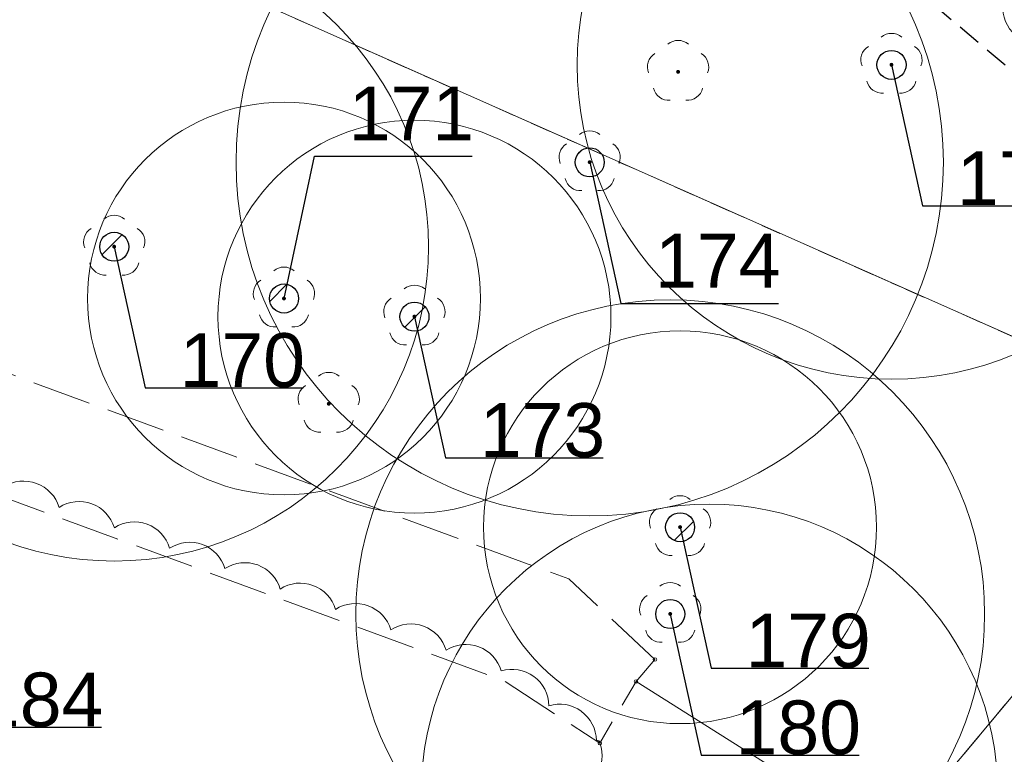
# Model space of a CAD drawing. Header units: metres. Extents: x 6540907 to 6541833, y 5893434 to 5894895.
# Tile 218 of 256: x 6541639 to 6541664, y 5894093 to 5894112. Entities that reach past the tile are written whole.
import ezdxf
from ezdxf import colors
from ezdxf.entities.mleader import LeaderData, LeaderLine
from ezdxf.math import Vec2, Vec3

# ---------------------------------------------------------------- set-up
doc = ezdxf.new("R2010")
doc.units = ezdxf.units.M
doc.header["$MEASUREMENT"] = 0
for name, pattern in [('1.5_0.5', [2, 1.5, -0.5]), ('2', [0.9, 0.6, -0.3]), ('219-500', [0, 0]), ('egug-500', [1, 0.5, -0.5])]:
    doc.linetypes.add(name, pattern=pattern)
doc.layers.get('0').update_dxf_attribs({"color": 2, "linetype": 'CONTINUOUS', "lineweight": 5})
for name, color, linetype, lineweight in [('140-Punkty robocze', 251, 'CONTINUOUS', 9), ('218-kontur użytku gruntowego', 251, 'CONTINUOUS', 9), ('219-działka ewidencyjna', 152, 'CONTINUOUS', 18), ('drzewo liściaste', 251, 'CONTINUOUS', 9), ('jezdnia', 251, 'CONTINUOUS', 9), ('Pieczątka na wyrysie', 251, 'CONTINUOUS', 9), ('z_i_drzewa_liściste_korony', 66, 'CONTINUOUS', 20), ('z_i_drzewa_opis', 7, 'CONTINUOUS', 25), ('Zakres', 252, 'CONTINUOUS', 15)]:
    doc.layers.add(name, color=color, linetype=linetype, lineweight=lineweight)
doc.layers.add('z_i_masywy_grupy', color=7, linetype='CONTINUOUS', lineweight=13, true_color=0x7f926c)
doc.styles.add('Opisowy', font='arial.ttf')

# ---------------------------------------------------------------- blocks, each defined once
blk = doc.blocks.new('OP021')
at = {"linetype": 'Continuous', "lineweight": 13}
h = blk.add_hatch(color=0, dxfattribs=at)
edge = h.paths.add_edge_path()
edge.add_arc((0, 0), 0.05, 0, 360)
at = {"color": 0, "linetype": 'Continuous', "lineweight": 13}
for centre, start, end in [((0, 0.4), 49.272, 130.728), ((-0.38, 0.124), 121.308, 202.548), ((0.38, 0.124), 337.452, 58.692), ((-0.235, -0.324), 193.221, 274.871), ((0.235, -0.324), 265.129, 346.779)]:
    blk.add_arc(centre, 0.4, start, end, dxfattribs=at)
blk = doc.blocks.new('PIKIETA')
at = {"color": 0}
blk.add_circle((0, 0), 0.045, dxfattribs=at)
blk = doc.blocks.new('_None')
blk = doc.blocks.new('punkt')
h = blk.add_hatch()
h.set_pattern_fill('ANSI32', color=256, scale=0.2)
h.set_pattern_definition([(45, (-4781848.87, -5644337.08), (-1.34703841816, 1.34703841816), []), (45, (-4781847.972, -5644337.08), (-1.34703841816, 1.34703841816), [])])
edge = h.paths.add_edge_path()
edge.add_arc((0, 0), 0.243, 0, 360)
blk.add_circle((0, 0), 0.243)

msp = doc.modelspace()

# ---------------------------------------------------------------- linework, layer by layer
at = {"layer": '218-kontur użytku gruntowego', "linetype": 'egug-500', "lineweight": 18, "flags": 128}
for points in [[(6541669.76, 5894101.248), (6541528.91, 5894163.708)], [(6541528.91, 5894163.708), (6541669.76, 5894101.248)], [(6541650.13, 5894077.758), (6541669.76, 5894101.248)], [(6541669.76, 5894101.248), (6541650.13, 5894077.758)]]:
    msp.add_lwpolyline(points, dxfattribs=at)
at = {"layer": '219-działka ewidencyjna', "linetype": '219-500', "lineweight": 18, "flags": 128}
for points in [[(6541669.76, 5894101.248), (6541528.91, 5894163.708)], [(6541669.76, 5894101.248), (6541592.49, 5894008.788)]]:
    msp.add_lwpolyline(points, dxfattribs=at)
at = {"layer": 'jezdnia', "linetype": '1.5_0.5', "lineweight": 18, "flags": 128}
msp.add_lwpolyline([(6541655.08, 5894095.498), (6541652.89, 5894097.548), (6541638.04, 5894102.998), (6541620.44, 5894105.988), (6541610.38, 5894109.318), (6541601.85, 5894113.978), (6541547.45, 5894150.098), (6541531.44, 5894159.048), (6541531.12, 5894155.938), (6541545.86, 5894147.558), (6541600.29, 5894111.408), (6541609.18, 5894106.558), (6541619.72, 5894103.068), (6541637.26, 5894100.088), (6541651.25, 5894094.948), (6541653.68, 5894093.368), (6541654.6, 5894094.938)], close=True, dxfattribs=at)
at = {"layer": 'Pieczątka na wyrysie', "linetype": 'Continuous', "lineweight": 18, "flags": 128}
msp.add_lwpolyline([(6541654.6, 5894094.938), (6541665.61, 5894087.988), (6541672.4, 5894079.358), (6541675.2, 5894073.388), (6541677.26, 5894069.688)], dxfattribs=at)
at = {"layer": 'z_i_drzewa_liściste_korony', "linetype": 'Continuous'}
for centre, radius in [((6541661.101, 5894110.635), 8), ((6541653.421, 5894108.155), 9), ((6541641.321, 5894106.005), 8), ((6541645.641, 5894104.688), 5), ((6541648.961, 5894104.225), 5), ((6541655.471, 5894096.655), 8), ((6541655.721, 5894098.865), 5), ((6541656.47, 5894092.118), 7.334)]:
    msp.add_circle(centre, radius, dxfattribs=at)
at = {"layer": 'z_i_masywy_grupy', "linetype": 'Continuous'}
for points in [[(6541664.537, 5894123.854, 0.5), (6541663.495, 5894122.811, 0.5), (6541662.986, 5894121.404, 0.5), (6541662.794, 5894119.919, 0.5), (6541662.784, 5894118.42, 0.5), (6541662.939, 5894116.929, 0.5), (6541663.21, 5894115.454, 0.5), (6541663.585, 5894114.002, 0.5), (6541664.056, 5894112.579, 0.5), (6541664.637, 5894111.196, 0.5)], [(6541638.51, 5894099.89, -0.5), (6541639.917, 5894099.37, -0.5), (6541641.324, 5894098.851, -0.5), (6541642.731, 5894098.331, -0.5), (6541644.138, 5894097.812, -0.5), (6541645.545, 5894097.292, -0.5), (6541646.953, 5894096.773, -0.5), (6541648.36, 5894096.253, -0.5), (6541649.767, 5894095.733, -0.5), (6541651.171, 5894095.207, -0.5), (6541652.38, 5894094.321, -0.5), (6541653.59, 5894093.434, -0.5), (6541653.68, 5894093.368, -0.5), (6541652.862, 5894092.11, -0.5)]]:
    msp.add_lwpolyline(points, format="xyb", dxfattribs=at)
at = {"layer": 'Zakres', "linetype": '2', "lineweight": 25, "flags": 128}
msp.add_lwpolyline([(6541682.61, 5894095.007), (6541557.28, 5894200.188), (6541380.44, 5894273.688), (6541307.38, 5894262.598), (6541211.66, 5894300.638), (6541170.76, 5894305.568), (6541137.92, 5894291.268), (6541058.11, 5894283.298), (6540997.5, 5894230.068), (6540930.81, 5894138.998)], dxfattribs=at)

# ---------------------------------------------------------------- block references
at = {"layer": '140-Punkty robocze', "linetype": 'Continuous', "lineweight": 13}
for p in [(6541655.08, 5894095.498), (6541654.6, 5894094.938), (6541653.68, 5894093.368)]:
    msp.add_blockref('PIKIETA', p, dxfattribs=at)
at = {"layer": 'drzewo liściaste', "linetype": 'Continuous', "lineweight": 18}
for p in [(6541661.1, 5894110.638), (6541661.1, 5894110.638), (6541661.1, 5894110.638), (6541655.67, 5894110.458), (6541655.67, 5894110.458), (6541655.67, 5894110.458), (6541653.42, 5894108.158), (6541653.42, 5894108.158), (6541653.42, 5894108.158), (6541641.32, 5894106.008), (6541641.32, 5894106.008), (6541641.32, 5894106.008), (6541645.64, 5894104.688), (6541645.64, 5894104.688), (6541645.64, 5894104.688), (6541648.96, 5894104.228), (6541648.96, 5894104.228), (6541648.96, 5894104.228), (6541646.78, 5894102.008), (6541646.78, 5894102.008), (6541646.78, 5894102.008), (6541655.72, 5894098.868), (6541655.72, 5894098.868), (6541655.72, 5894098.868), (6541655.47, 5894096.658), (6541655.47, 5894096.658), (6541655.47, 5894096.658)]:
    msp.add_blockref('OP021', p, dxfattribs=at)
at = {"layer": 'z_i_drzewa_opis', "ltscale": 0.01, "xscale": 1.520278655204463, "yscale": 1.520278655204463, "zscale": 1.520278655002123}
for p in [(6541661.101, 5894110.635), (6541653.421, 5894108.155), (6541645.641, 5894104.688), (6541648.961, 5894104.225), (6541655.721, 5894098.865), (6541655.471, 5894096.655)]:
    msp.add_blockref('punkt', p, dxfattribs=at)
at = {"layer": 'z_i_drzewa_opis', "linetype": 'Continuous', "xscale": 1.520278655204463, "yscale": 1.520278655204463, "zscale": 1.520278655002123}
msp.add_blockref('punkt', (6541641.321, 5894106.005), dxfattribs=at)

# ---------------------------------------------------------------- leaders
at = {"layer": 'z_i_drzewa_opis', "ltscale": 0.01}
ml = msp.add_multileader_mtext('Standard', dxfattribs=at)
ml.set_content('178', color=256, style='Opisowy')
ml.set_leader_properties()
ml.set_arrow_properties(name='NONE')
ml.build(insert=Vec2(0, 0))
ml.multileader.update_dxf_attribs({"has_dogleg": 0, "text_left_attachment_type": 6, "text_right_attachment_type": 5, "text_top_attachment_type": 0, "text_bottom_attachment_type": 0, "dogleg_length": 1.914, "arrow_head_size": 7.005})
ctx = ml.context
ctx.base_point, ctx.char_height, ctx.arrow_head_size, ctx.landing_gap_size, ctx.plane_origin = Vec3(6541661.89, 5894107.043), 1.3683, 7.005, 0.876, Vec3(6541654.518, 5894102.659)
ctx.left_attachment, ctx.right_attachment, ctx.attachment_type = 6, 5, 2
notes = []
notes.append((ctx, [(1, (1, 1, 0), (6541658.849, 5894107.043), (1, 0), 3.041, [(0, [(6541661.101, 5894110.635), (6541661.89, 5894107.043), (6541661.89, 5894107.043), (6541661.89, 5894107.043), (6541661.89, 5894107.043), (6541661.89, 5894107.043), (6541661.89, 5894107.043), (6541661.89, 5894107.043), (6541661.89, 5894107.043), (6541661.89, 5894107.043), (6541661.89, 5894107.043), (6541661.89, 5894107.043), (6541661.89, 5894107.043), (6541661.89, 5894107.043), (6541661.89, 5894107.043), (6541661.89, 5894107.043), (6541661.89, 5894107.043), (6541661.89, 5894107.043), (6541661.89, 5894107.043), (6541661.89, 5894107.043), (6541661.89, 5894107.043), (6541661.89, 5894107.043), (6541661.89, 5894107.043), (6541661.89, 5894107.043), (6541661.89, 5894107.043), (6541661.89, 5894107.043), (6541661.89, 5894107.043), (6541661.89, 5894107.043), (6541661.89, 5894107.043), (6541661.89, 5894107.043), (6541661.89, 5894107.043), (6541661.89, 5894107.043), (6541661.89, 5894107.043), (6541661.89, 5894107.043), (6541661.89, 5894107.043), (6541661.89, 5894107.043), (6541661.89, 5894107.043), (6541661.89, 5894107.043), (6541661.89, 5894107.043), (6541661.89, 5894107.043), (6541661.89, 5894107.043), (6541661.89, 5894107.043), (6541661.89, 5894107.043), (6541661.89, 5894107.043), (6541661.89, 5894107.043), (6541661.89, 5894107.043), (6541661.89, 5894107.043), (6541661.89, 5894107.043), (6541661.89, 5894107.043), (6541661.89, 5894107.043), (6541661.89, 5894107.043), (6541661.89, 5894107.043), (6541661.89, 5894107.043), (6541661.89, 5894107.043), (6541661.89, 5894107.043), (6541661.89, 5894107.043), (6541661.89, 5894107.043), (6541661.89, 5894107.043), (6541661.89, 5894107.043), (6541661.89, 5894107.043), (6541661.89, 5894107.043), (6541661.89, 5894107.043), (6541661.89, 5894107.043), (6541661.89, 5894107.043), (6541661.89, 5894107.043), (6541661.89, 5894107.043), (6541661.89, 5894107.043), (6541661.89, 5894107.043), (6541661.89, 5894107.043), (6541661.89, 5894107.043), (6541661.89, 5894107.043), (6541661.89, 5894107.043), (6541661.89, 5894107.043), (6541661.89, 5894107.043), (6541661.89, 5894107.043), (6541661.89, 5894107.043), (6541661.89, 5894107.043), (6541661.89, 5894107.043), (6541661.89, 5894107.043), (6541661.89, 5894107.043), (6541661.89, 5894107.043), (6541661.89, 5894107.043), (6541661.89, 5894107.043), (6541661.89, 5894107.043), (6541661.89, 5894107.043), (6541661.89, 5894107.043), (6541661.89, 5894107.043), (6541661.89, 5894107.043), (6541661.89, 5894107.043), (6541661.89, 5894107.043), (6541661.89, 5894107.043), (6541661.89, 5894107.043), (6541661.89, 5894107.043), (6541661.89, 5894107.043), (6541661.89, 5894107.043), (6541661.89, 5894107.043), (6541661.89, 5894107.043), (6541661.89, 5894107.043), (6541661.89, 5894107.043), (6541661.89, 5894107.043), (6541661.89, 5894107.043), (6541661.89, 5894107.043), (6541661.89, 5894107.043), (6541661.89, 5894107.043), (6541661.89, 5894107.043), (6541661.89, 5894107.043), (6541661.89, 5894107.043), (6541661.89, 5894107.043), (6541661.89, 5894107.043), (6541661.89, 5894107.043), (6541661.89, 5894107.043), (6541661.89, 5894107.043), (6541661.89, 5894107.043), (6541661.89, 5894107.043), (6541661.89, 5894107.043), (6541661.89, 5894107.043), (6541661.89, 5894107.043), (6541661.89, 5894107.043), (6541661.89, 5894107.043), (6541661.89, 5894107.043), (6541661.89, 5894107.043), (6541661.89, 5894107.043), (6541661.89, 5894107.043), (6541661.89, 5894107.043), (6541661.89, 5894107.043), (6541661.89, 5894107.043), (6541661.89, 5894107.043), (6541661.89, 5894107.043), (6541661.89, 5894107.043), (6541661.89, 5894107.043)], 256, [])])]))
ctx.mtext.insert, ctx.mtext.flow_direction = Vec3(6541662.765, 5894108.434), 5
ml = msp.add_multileader_mtext('Standard', dxfattribs=at)
ml.set_content('171', color=256, style='Opisowy')
ml.set_leader_properties()
ml.set_arrow_properties(name='NONE')
ml.build(insert=Vec2(0, 0))
ml.multileader.update_dxf_attribs({"has_dogleg": 0, "text_left_attachment_type": 6, "text_right_attachment_type": 5, "text_top_attachment_type": 0, "text_bottom_attachment_type": 0, "dogleg_length": 1.914, "arrow_head_size": 7.005})
ctx = ml.context
ctx.base_point, ctx.char_height, ctx.arrow_head_size, ctx.landing_gap_size, ctx.plane_origin = Vec3(6541646.413, 5894108.31), 1.3683, 7.005, 0.876, Vec3(6541639.059, 5894096.712)
ctx.left_attachment, ctx.right_attachment, ctx.attachment_type = 6, 5, 2
notes.append((ctx, [(1, (1, 1, 0), (6541643.373, 5894108.31), (1, 0), 3.041, [(0, [(6541645.641, 5894104.688), (6541646.413, 5894108.31), (6541646.413, 5894108.31), (6541646.413, 5894108.31), (6541646.413, 5894108.31), (6541646.413, 5894108.31), (6541646.413, 5894108.31), (6541646.413, 5894108.31), (6541646.413, 5894108.31), (6541646.413, 5894108.31), (6541646.413, 5894108.31), (6541646.413, 5894108.31), (6541646.413, 5894108.31), (6541646.413, 5894108.31), (6541646.413, 5894108.31), (6541646.413, 5894108.31), (6541646.413, 5894108.31), (6541646.413, 5894108.31), (6541646.413, 5894108.31), (6541646.413, 5894108.31), (6541646.413, 5894108.31), (6541646.413, 5894108.31), (6541646.413, 5894108.31), (6541646.413, 5894108.31), (6541646.413, 5894108.31), (6541646.413, 5894108.31), (6541646.413, 5894108.31), (6541646.413, 5894108.31), (6541646.413, 5894108.31), (6541646.413, 5894108.31), (6541646.413, 5894108.31), (6541646.413, 5894108.31), (6541646.413, 5894108.31), (6541646.413, 5894108.31), (6541646.413, 5894108.31), (6541646.413, 5894108.31), (6541646.413, 5894108.31), (6541646.413, 5894108.31), (6541646.413, 5894108.31), (6541646.413, 5894108.31), (6541646.413, 5894108.31), (6541646.413, 5894108.31), (6541646.413, 5894108.31), (6541646.413, 5894108.31), (6541646.413, 5894108.31), (6541646.413, 5894108.31), (6541646.413, 5894108.31), (6541646.413, 5894108.31), (6541646.413, 5894108.31), (6541646.413, 5894108.31), (6541646.413, 5894108.31), (6541646.413, 5894108.31), (6541646.413, 5894108.31), (6541646.413, 5894108.31), (6541646.413, 5894108.31), (6541646.413, 5894108.31), (6541646.413, 5894108.31), (6541646.413, 5894108.31), (6541646.413, 5894108.31), (6541646.413, 5894108.31), (6541646.413, 5894108.31), (6541646.413, 5894108.31), (6541646.413, 5894108.31), (6541646.413, 5894108.31), (6541646.413, 5894108.31), (6541646.413, 5894108.31), (6541646.413, 5894108.31), (6541646.413, 5894108.31), (6541646.413, 5894108.31), (6541646.413, 5894108.31), (6541646.413, 5894108.31), (6541646.413, 5894108.31), (6541646.413, 5894108.31), (6541646.413, 5894108.31), (6541646.413, 5894108.31), (6541646.413, 5894108.31), (6541646.413, 5894108.31), (6541646.413, 5894108.31), (6541646.413, 5894108.31), (6541646.413, 5894108.31), (6541646.413, 5894108.31), (6541646.413, 5894108.31), (6541646.413, 5894108.31), (6541646.413, 5894108.31), (6541646.413, 5894108.31), (6541646.413, 5894108.31), (6541646.413, 5894108.31), (6541646.413, 5894108.31), (6541646.413, 5894108.31), (6541646.413, 5894108.31), (6541646.413, 5894108.31), (6541646.413, 5894108.31), (6541646.413, 5894108.31), (6541646.413, 5894108.31), (6541646.413, 5894108.31), (6541646.413, 5894108.31), (6541646.413, 5894108.31), (6541646.413, 5894108.31), (6541646.413, 5894108.31), (6541646.413, 5894108.31), (6541646.413, 5894108.31), (6541646.413, 5894108.31), (6541646.413, 5894108.31), (6541646.413, 5894108.31), (6541646.413, 5894108.31), (6541646.413, 5894108.31), (6541646.413, 5894108.31), (6541646.413, 5894108.31), (6541646.413, 5894108.31), (6541646.413, 5894108.31), (6541646.413, 5894108.31), (6541646.413, 5894108.31), (6541646.413, 5894108.31), (6541646.413, 5894108.31), (6541646.413, 5894108.31), (6541646.413, 5894108.31), (6541646.413, 5894108.31), (6541646.413, 5894108.31), (6541646.413, 5894108.31), (6541646.413, 5894108.31), (6541646.413, 5894108.31), (6541646.413, 5894108.31), (6541646.413, 5894108.31), (6541646.413, 5894108.31), (6541646.413, 5894108.31), (6541646.413, 5894108.31), (6541646.413, 5894108.31), (6541646.413, 5894108.31), (6541646.413, 5894108.31), (6541646.413, 5894108.31)], 256, [])])]))
ctx.mtext.insert, ctx.mtext.flow_direction = Vec3(6541647.289, 5894110.083), 5
ml = msp.add_multileader_mtext('Standard', dxfattribs=at)
ml.set_content('174', color=256, style='Opisowy')
ml.set_leader_properties()
ml.set_arrow_properties(name='NONE')
ml.build(insert=Vec2(0, 0))
ml.multileader.update_dxf_attribs({"has_dogleg": 0, "text_left_attachment_type": 6, "text_right_attachment_type": 5, "text_top_attachment_type": 0, "text_bottom_attachment_type": 0, "dogleg_length": 1.914, "arrow_head_size": 7.005})
ctx = ml.context
ctx.base_point, ctx.char_height, ctx.arrow_head_size, ctx.landing_gap_size, ctx.plane_origin = Vec3(6541654.21, 5894104.563), 1.3683, 7.005, 0.876, Vec3(6541646.838, 5894100.179)
ctx.left_attachment, ctx.right_attachment, ctx.attachment_type = 6, 5, 2
notes.append((ctx, [(1, (1, 1, 0), (6541651.169, 5894104.563), (1, 0), 3.041, [(0, [(6541653.421, 5894108.155), (6541654.21, 5894104.563), (6541654.21, 5894104.563), (6541654.21, 5894104.563), (6541654.21, 5894104.563), (6541654.21, 5894104.563), (6541654.21, 5894104.563), (6541654.21, 5894104.563), (6541654.21, 5894104.563), (6541654.21, 5894104.563), (6541654.21, 5894104.563), (6541654.21, 5894104.563), (6541654.21, 5894104.563), (6541654.21, 5894104.563), (6541654.21, 5894104.563), (6541654.21, 5894104.563), (6541654.21, 5894104.563), (6541654.21, 5894104.563), (6541654.21, 5894104.563), (6541654.21, 5894104.563), (6541654.21, 5894104.563), (6541654.21, 5894104.563), (6541654.21, 5894104.563), (6541654.21, 5894104.563), (6541654.21, 5894104.563), (6541654.21, 5894104.563), (6541654.21, 5894104.563), (6541654.21, 5894104.563), (6541654.21, 5894104.563), (6541654.21, 5894104.563), (6541654.21, 5894104.563), (6541654.21, 5894104.563), (6541654.21, 5894104.563), (6541654.21, 5894104.563), (6541654.21, 5894104.563), (6541654.21, 5894104.563), (6541654.21, 5894104.563), (6541654.21, 5894104.563), (6541654.21, 5894104.563), (6541654.21, 5894104.563), (6541654.21, 5894104.563), (6541654.21, 5894104.563), (6541654.21, 5894104.563), (6541654.21, 5894104.563), (6541654.21, 5894104.563), (6541654.21, 5894104.563), (6541654.21, 5894104.563), (6541654.21, 5894104.563), (6541654.21, 5894104.563), (6541654.21, 5894104.563), (6541654.21, 5894104.563), (6541654.21, 5894104.563), (6541654.21, 5894104.563), (6541654.21, 5894104.563), (6541654.21, 5894104.563), (6541654.21, 5894104.563), (6541654.21, 5894104.563), (6541654.21, 5894104.563), (6541654.21, 5894104.563), (6541654.21, 5894104.563), (6541654.21, 5894104.563), (6541654.21, 5894104.563), (6541654.21, 5894104.563), (6541654.21, 5894104.563), (6541654.21, 5894104.563), (6541654.21, 5894104.563), (6541654.21, 5894104.563), (6541654.21, 5894104.563), (6541654.21, 5894104.563), (6541654.21, 5894104.563), (6541654.21, 5894104.563), (6541654.21, 5894104.563), (6541654.21, 5894104.563), (6541654.21, 5894104.563), (6541654.21, 5894104.563), (6541654.21, 5894104.563), (6541654.21, 5894104.563), (6541654.21, 5894104.563), (6541654.21, 5894104.563), (6541654.21, 5894104.563), (6541654.21, 5894104.563), (6541654.21, 5894104.563), (6541654.21, 5894104.563), (6541654.21, 5894104.563), (6541654.21, 5894104.563), (6541654.21, 5894104.563), (6541654.21, 5894104.563), (6541654.21, 5894104.563), (6541654.21, 5894104.563), (6541654.21, 5894104.563), (6541654.21, 5894104.563), (6541654.21, 5894104.563), (6541654.21, 5894104.563), (6541654.21, 5894104.563), (6541654.21, 5894104.563), (6541654.21, 5894104.563), (6541654.21, 5894104.563), (6541654.21, 5894104.563), (6541654.21, 5894104.563), (6541654.21, 5894104.563), (6541654.21, 5894104.563), (6541654.21, 5894104.563), (6541654.21, 5894104.563), (6541654.21, 5894104.563), (6541654.21, 5894104.563), (6541654.21, 5894104.563), (6541654.21, 5894104.563), (6541654.21, 5894104.563), (6541654.21, 5894104.563), (6541654.21, 5894104.563), (6541654.21, 5894104.563), (6541654.21, 5894104.563), (6541654.21, 5894104.563), (6541654.21, 5894104.563), (6541654.21, 5894104.563), (6541654.21, 5894104.563), (6541654.21, 5894104.563), (6541654.21, 5894104.563), (6541654.21, 5894104.563), (6541654.21, 5894104.563), (6541654.21, 5894104.563), (6541654.21, 5894104.563), (6541654.21, 5894104.563), (6541654.21, 5894104.563), (6541654.21, 5894104.563), (6541654.21, 5894104.563), (6541654.21, 5894104.563), (6541654.21, 5894104.563), (6541654.21, 5894104.563), (6541654.21, 5894104.563)], 256, [])])]))
ctx.mtext.insert, ctx.mtext.flow_direction = Vec3(6541655.085, 5894106.336), 5
at = {"layer": 'z_i_drzewa_opis', "linetype": 'Continuous'}
ml = msp.add_multileader_mtext('Standard', dxfattribs=at)
ml.set_content('170', color=256, style='Opisowy')
ml.set_leader_properties()
ml.set_arrow_properties(name='NONE')
ml.build(insert=Vec2(0, 0))
ml.multileader.update_dxf_attribs({"has_dogleg": 0, "text_left_attachment_type": 6, "text_right_attachment_type": 5, "text_top_attachment_type": 0, "text_bottom_attachment_type": 0, "dogleg_length": 1.914, "arrow_head_size": 7.005})
ctx = ml.context
ctx.base_point, ctx.char_height, ctx.arrow_head_size, ctx.landing_gap_size, ctx.plane_origin = Vec3(6541642.11, 5894102.413), 1.3683, 7.005, 0.876, Vec3(6541634.738, 5894098.029)
ctx.left_attachment, ctx.right_attachment, ctx.attachment_type = 6, 5, 2
notes.append((ctx, [(1, (1, 1, 0), (6541639.069, 5894102.413), (1, 0), 3.041, [(0, [(6541641.321, 5894106.005), (6541642.11, 5894102.413), (6541642.11, 5894102.413), (6541642.11, 5894102.413), (6541642.11, 5894102.413), (6541642.11, 5894102.413), (6541642.11, 5894102.413), (6541642.11, 5894102.413), (6541642.11, 5894102.413), (6541642.11, 5894102.413), (6541642.11, 5894102.413), (6541642.11, 5894102.413), (6541642.11, 5894102.413), (6541642.11, 5894102.413), (6541642.11, 5894102.413), (6541642.11, 5894102.413), (6541642.11, 5894102.413), (6541642.11, 5894102.413), (6541642.11, 5894102.413), (6541642.11, 5894102.413), (6541642.11, 5894102.413), (6541642.11, 5894102.413), (6541642.11, 5894102.413), (6541642.11, 5894102.413), (6541642.11, 5894102.413), (6541642.11, 5894102.413), (6541642.11, 5894102.413), (6541642.11, 5894102.413), (6541642.11, 5894102.413), (6541642.11, 5894102.413), (6541642.11, 5894102.413), (6541642.11, 5894102.413), (6541642.11, 5894102.413), (6541642.11, 5894102.413), (6541642.11, 5894102.413), (6541642.11, 5894102.413), (6541642.11, 5894102.413), (6541642.11, 5894102.413), (6541642.11, 5894102.413), (6541642.11, 5894102.413), (6541642.11, 5894102.413), (6541642.11, 5894102.413), (6541642.11, 5894102.413), (6541642.11, 5894102.413), (6541642.11, 5894102.413), (6541642.11, 5894102.413), (6541642.11, 5894102.413), (6541642.11, 5894102.413), (6541642.11, 5894102.413), (6541642.11, 5894102.413), (6541642.11, 5894102.413), (6541642.11, 5894102.413), (6541642.11, 5894102.413), (6541642.11, 5894102.413), (6541642.11, 5894102.413), (6541642.11, 5894102.413), (6541642.11, 5894102.413), (6541642.11, 5894102.413), (6541642.11, 5894102.413), (6541642.11, 5894102.413), (6541642.11, 5894102.413), (6541642.11, 5894102.413), (6541642.11, 5894102.413), (6541642.11, 5894102.413), (6541642.11, 5894102.413), (6541642.11, 5894102.413), (6541642.11, 5894102.413), (6541642.11, 5894102.413), (6541642.11, 5894102.413), (6541642.11, 5894102.413), (6541642.11, 5894102.413), (6541642.11, 5894102.413), (6541642.11, 5894102.413), (6541642.11, 5894102.413), (6541642.11, 5894102.413), (6541642.11, 5894102.413), (6541642.11, 5894102.413), (6541642.11, 5894102.413), (6541642.11, 5894102.413), (6541642.11, 5894102.413), (6541642.11, 5894102.413), (6541642.11, 5894102.413), (6541642.11, 5894102.413), (6541642.11, 5894102.413), (6541642.11, 5894102.413), (6541642.11, 5894102.413), (6541642.11, 5894102.413), (6541642.11, 5894102.413), (6541642.11, 5894102.413), (6541642.11, 5894102.413), (6541642.11, 5894102.413), (6541642.11, 5894102.413), (6541642.11, 5894102.413), (6541642.11, 5894102.413), (6541642.11, 5894102.413), (6541642.11, 5894102.413), (6541642.11, 5894102.413), (6541642.11, 5894102.413), (6541642.11, 5894102.413), (6541642.11, 5894102.413), (6541642.11, 5894102.413), (6541642.11, 5894102.413), (6541642.11, 5894102.413), (6541642.11, 5894102.413), (6541642.11, 5894102.413), (6541642.11, 5894102.413), (6541642.11, 5894102.413), (6541642.11, 5894102.413), (6541642.11, 5894102.413), (6541642.11, 5894102.413), (6541642.11, 5894102.413), (6541642.11, 5894102.413), (6541642.11, 5894102.413), (6541642.11, 5894102.413), (6541642.11, 5894102.413), (6541642.11, 5894102.413), (6541642.11, 5894102.413), (6541642.11, 5894102.413), (6541642.11, 5894102.413), (6541642.11, 5894102.413), (6541642.11, 5894102.413), (6541642.11, 5894102.413), (6541642.11, 5894102.413), (6541642.11, 5894102.413), (6541642.11, 5894102.413), (6541642.11, 5894102.413), (6541642.11, 5894102.413), (6541642.11, 5894102.413), (6541642.11, 5894102.413), (6541642.11, 5894102.413)], 256, [])])]))
ctx.mtext.insert, ctx.mtext.flow_direction = Vec3(6541642.985, 5894103.804), 5
at = {"layer": 'z_i_drzewa_opis', "ltscale": 0.01}
ml = msp.add_multileader_mtext('Standard', dxfattribs=at)
ml.set_content('173', color=256, style='Opisowy')
ml.set_leader_properties()
ml.set_arrow_properties(name='NONE')
ml.build(insert=Vec2(0, 0))
ml.multileader.update_dxf_attribs({"has_dogleg": 0, "text_left_attachment_type": 6, "text_right_attachment_type": 5, "dogleg_length": 1.914, "arrow_head_size": 7.005})
ctx = ml.context
ctx.base_point, ctx.char_height, ctx.arrow_head_size, ctx.landing_gap_size, ctx.plane_origin = Vec3(6541649.75, 5894100.633), 1.3683, 7.005, 0.876, Vec3(6541642.378, 5894096.249)
ctx.left_attachment, ctx.right_attachment = 6, 5
notes.append((ctx, [(1, (1, 1, 0), (6541646.709, 5894100.633), (1, 0), 3.041, [(0, [(6541648.961, 5894104.225), (6541649.75, 5894100.633), (6541649.75, 5894100.633), (6541649.75, 5894100.633), (6541649.75, 5894100.633), (6541649.75, 5894100.633), (6541649.75, 5894100.633), (6541649.75, 5894100.633), (6541649.75, 5894100.633), (6541649.75, 5894100.633), (6541649.75, 5894100.633), (6541649.75, 5894100.633), (6541649.75, 5894100.633), (6541649.75, 5894100.633), (6541649.75, 5894100.633), (6541649.75, 5894100.633), (6541649.75, 5894100.633), (6541649.75, 5894100.633), (6541649.75, 5894100.633), (6541649.75, 5894100.633), (6541649.75, 5894100.633), (6541649.75, 5894100.633), (6541649.75, 5894100.633), (6541649.75, 5894100.633), (6541649.75, 5894100.633), (6541649.75, 5894100.633), (6541649.75, 5894100.633), (6541649.75, 5894100.633), (6541649.75, 5894100.633), (6541649.75, 5894100.633), (6541649.75, 5894100.633), (6541649.75, 5894100.633), (6541649.75, 5894100.633), (6541649.75, 5894100.633), (6541649.75, 5894100.633), (6541649.75, 5894100.633), (6541649.75, 5894100.633), (6541649.75, 5894100.633), (6541649.75, 5894100.633), (6541649.75, 5894100.633), (6541649.75, 5894100.633), (6541649.75, 5894100.633), (6541649.75, 5894100.633), (6541649.75, 5894100.633), (6541649.75, 5894100.633), (6541649.75, 5894100.633), (6541649.75, 5894100.633), (6541649.75, 5894100.633), (6541649.75, 5894100.633), (6541649.75, 5894100.633), (6541649.75, 5894100.633), (6541649.75, 5894100.633), (6541649.75, 5894100.633), (6541649.75, 5894100.633), (6541649.75, 5894100.633), (6541649.75, 5894100.633), (6541649.75, 5894100.633), (6541649.75, 5894100.633), (6541649.75, 5894100.633), (6541649.75, 5894100.633), (6541649.75, 5894100.633), (6541649.75, 5894100.633), (6541649.75, 5894100.633), (6541649.75, 5894100.633), (6541649.75, 5894100.633), (6541649.75, 5894100.633), (6541649.75, 5894100.633), (6541649.75, 5894100.633), (6541649.75, 5894100.633), (6541649.75, 5894100.633), (6541649.75, 5894100.633), (6541649.75, 5894100.633), (6541649.75, 5894100.633), (6541649.75, 5894100.633), (6541649.75, 5894100.633), (6541649.75, 5894100.633), (6541649.75, 5894100.633), (6541649.75, 5894100.633), (6541649.75, 5894100.633), (6541649.75, 5894100.633), (6541649.75, 5894100.633), (6541649.75, 5894100.633), (6541649.75, 5894100.633), (6541649.75, 5894100.633), (6541649.75, 5894100.633), (6541649.75, 5894100.633), (6541649.75, 5894100.633), (6541649.75, 5894100.633), (6541649.75, 5894100.633), (6541649.75, 5894100.633), (6541649.75, 5894100.633), (6541649.75, 5894100.633), (6541649.75, 5894100.633), (6541649.75, 5894100.633), (6541649.75, 5894100.633), (6541649.75, 5894100.633), (6541649.75, 5894100.633), (6541649.75, 5894100.633), (6541649.75, 5894100.633), (6541649.75, 5894100.633), (6541649.75, 5894100.633), (6541649.75, 5894100.633), (6541649.75, 5894100.633), (6541649.75, 5894100.633), (6541649.75, 5894100.633), (6541649.75, 5894100.633), (6541649.75, 5894100.633), (6541649.75, 5894100.633), (6541649.75, 5894100.633), (6541649.75, 5894100.633), (6541649.75, 5894100.633), (6541649.75, 5894100.633), (6541649.75, 5894100.633), (6541649.75, 5894100.633), (6541649.75, 5894100.633), (6541649.75, 5894100.633), (6541649.75, 5894100.633), (6541649.75, 5894100.633), (6541649.75, 5894100.633), (6541649.75, 5894100.633), (6541649.75, 5894100.633), (6541649.75, 5894100.633), (6541649.75, 5894100.633), (6541649.75, 5894100.633), (6541649.75, 5894100.633), (6541649.75, 5894100.633), (6541649.75, 5894100.633), (6541649.75, 5894100.633), (6541649.75, 5894100.633), (6541649.75, 5894100.633)], 256, [])])]))
ctx.mtext.insert, ctx.mtext.flow_direction = Vec3(6541650.625, 5894102.025), 5
ml = msp.add_multileader_mtext('Standard', dxfattribs=at)
ml.set_content('179', color=256, style='Opisowy')
ml.set_leader_properties()
ml.set_arrow_properties(name='NONE')
ml.build(insert=Vec2(0, 0))
ml.multileader.update_dxf_attribs({"has_dogleg": 0, "text_left_attachment_type": 6, "text_right_attachment_type": 5, "text_top_attachment_type": 0, "text_bottom_attachment_type": 0, "dogleg_length": 1.914, "arrow_head_size": 7.005})
ctx = ml.context
ctx.base_point, ctx.char_height, ctx.arrow_head_size, ctx.landing_gap_size, ctx.plane_origin = Vec3(6541656.51, 5894095.273), 1.3683, 7.005, 0.876, Vec3(6541649.138, 5894090.889)
ctx.left_attachment, ctx.right_attachment, ctx.attachment_type = 6, 5, 2
notes.append((ctx, [(1, (1, 1, 0), (6541653.469, 5894095.273), (1, 0), 3.041, [(0, [(6541655.721, 5894098.865), (6541656.51, 5894095.273), (6541656.51, 5894095.273), (6541656.51, 5894095.273), (6541656.51, 5894095.273), (6541656.51, 5894095.273), (6541656.51, 5894095.273), (6541656.51, 5894095.273), (6541656.51, 5894095.273), (6541656.51, 5894095.273), (6541656.51, 5894095.273), (6541656.51, 5894095.273), (6541656.51, 5894095.273), (6541656.51, 5894095.273), (6541656.51, 5894095.273), (6541656.51, 5894095.273), (6541656.51, 5894095.273), (6541656.51, 5894095.273), (6541656.51, 5894095.273), (6541656.51, 5894095.273), (6541656.51, 5894095.273), (6541656.51, 5894095.273), (6541656.51, 5894095.273), (6541656.51, 5894095.273), (6541656.51, 5894095.273), (6541656.51, 5894095.273), (6541656.51, 5894095.273), (6541656.51, 5894095.273), (6541656.51, 5894095.273), (6541656.51, 5894095.273), (6541656.51, 5894095.273), (6541656.51, 5894095.273), (6541656.51, 5894095.273), (6541656.51, 5894095.273), (6541656.51, 5894095.273), (6541656.51, 5894095.273), (6541656.51, 5894095.273), (6541656.51, 5894095.273), (6541656.51, 5894095.273), (6541656.51, 5894095.273), (6541656.51, 5894095.273), (6541656.51, 5894095.273), (6541656.51, 5894095.273), (6541656.51, 5894095.273), (6541656.51, 5894095.273), (6541656.51, 5894095.273), (6541656.51, 5894095.273), (6541656.51, 5894095.273), (6541656.51, 5894095.273), (6541656.51, 5894095.273), (6541656.51, 5894095.273), (6541656.51, 5894095.273), (6541656.51, 5894095.273), (6541656.51, 5894095.273), (6541656.51, 5894095.273), (6541656.51, 5894095.273), (6541656.51, 5894095.273), (6541656.51, 5894095.273), (6541656.51, 5894095.273), (6541656.51, 5894095.273), (6541656.51, 5894095.273), (6541656.51, 5894095.273), (6541656.51, 5894095.273), (6541656.51, 5894095.273), (6541656.51, 5894095.273), (6541656.51, 5894095.273), (6541656.51, 5894095.273), (6541656.51, 5894095.273), (6541656.51, 5894095.273), (6541656.51, 5894095.273), (6541656.51, 5894095.273), (6541656.51, 5894095.273), (6541656.51, 5894095.273), (6541656.51, 5894095.273), (6541656.51, 5894095.273), (6541656.51, 5894095.273), (6541656.51, 5894095.273), (6541656.51, 5894095.273), (6541656.51, 5894095.273), (6541656.51, 5894095.273), (6541656.51, 5894095.273), (6541656.51, 5894095.273), (6541656.51, 5894095.273), (6541656.51, 5894095.273), (6541656.51, 5894095.273), (6541656.51, 5894095.273), (6541656.51, 5894095.273), (6541656.51, 5894095.273), (6541656.51, 5894095.273), (6541656.51, 5894095.273), (6541656.51, 5894095.273), (6541656.51, 5894095.273), (6541656.51, 5894095.273), (6541656.51, 5894095.273), (6541656.51, 5894095.273), (6541656.51, 5894095.273), (6541656.51, 5894095.273), (6541656.51, 5894095.273), (6541656.51, 5894095.273), (6541656.51, 5894095.273), (6541656.51, 5894095.273), (6541656.51, 5894095.273), (6541656.51, 5894095.273), (6541656.51, 5894095.273), (6541656.51, 5894095.273), (6541656.51, 5894095.273), (6541656.51, 5894095.273), (6541656.51, 5894095.273), (6541656.51, 5894095.273), (6541656.51, 5894095.273), (6541656.51, 5894095.273), (6541656.51, 5894095.273), (6541656.51, 5894095.273), (6541656.51, 5894095.273), (6541656.51, 5894095.273), (6541656.51, 5894095.273), (6541656.51, 5894095.273), (6541656.51, 5894095.273), (6541656.51, 5894095.273), (6541656.51, 5894095.273), (6541656.51, 5894095.273), (6541656.51, 5894095.273), (6541656.51, 5894095.273), (6541656.51, 5894095.273), (6541656.51, 5894095.273), (6541656.51, 5894095.273), (6541656.51, 5894095.273), (6541656.51, 5894095.273), (6541656.51, 5894095.273), (6541656.51, 5894095.273)], 256, [])])]))
ctx.mtext.insert, ctx.mtext.flow_direction = Vec3(6541657.385, 5894096.664), 5
at = {"layer": 'z_i_drzewa_opis'}
ml = msp.add_multileader_mtext('Standard', dxfattribs=at)
ml.set_content('184', color=256, style='Opisowy')
ml.set_leader_properties()
ml.set_arrow_properties(name='NONE')
ml.build(insert=Vec2(0, 0))
ml.multileader.update_dxf_attribs({"has_dogleg": 0, "text_left_attachment_type": 6, "text_right_attachment_type": 5, "text_top_attachment_type": 0, "text_bottom_attachment_type": 0, "dogleg_length": 1.914, "arrow_head_size": 7.005})
ctx = ml.context
ctx.base_point, ctx.char_height, ctx.arrow_head_size, ctx.landing_gap_size, ctx.plane_origin = Vec3(6541636.978, 5894093.772), 1.3683, 7.005, 0.876, Vec3(6541629.607, 5894089.388)
ctx.left_attachment, ctx.right_attachment, ctx.attachment_type = 6, 5, 2
notes.append((ctx, [(1, (1, 1, 0), (6541633.938, 5894093.772), (1, 0), 3.041, [(0, [(6541636.19, 5894097.365), (6541636.978, 5894093.772), (6541636.978, 5894093.772), (6541636.978, 5894093.772), (6541636.978, 5894093.772), (6541636.978, 5894093.772), (6541636.978, 5894093.772), (6541636.978, 5894093.772), (6541636.978, 5894093.772), (6541636.978, 5894093.772), (6541636.978, 5894093.772), (6541636.978, 5894093.772), (6541636.978, 5894093.772), (6541636.978, 5894093.772), (6541636.978, 5894093.772), (6541636.978, 5894093.772), (6541636.978, 5894093.772), (6541636.978, 5894093.772), (6541636.978, 5894093.772), (6541636.978, 5894093.772), (6541636.978, 5894093.772), (6541636.978, 5894093.772), (6541636.978, 5894093.772), (6541636.978, 5894093.772), (6541636.978, 5894093.772), (6541636.978, 5894093.772), (6541636.978, 5894093.772), (6541636.978, 5894093.772), (6541636.978, 5894093.772), (6541636.978, 5894093.772), (6541636.978, 5894093.772), (6541636.978, 5894093.772), (6541636.978, 5894093.772), (6541636.978, 5894093.772), (6541636.978, 5894093.772), (6541636.978, 5894093.772), (6541636.978, 5894093.772), (6541636.978, 5894093.772), (6541636.978, 5894093.772), (6541636.978, 5894093.772), (6541636.978, 5894093.772), (6541636.978, 5894093.772), (6541636.978, 5894093.772), (6541636.978, 5894093.772), (6541636.978, 5894093.772), (6541636.978, 5894093.772), (6541636.978, 5894093.772), (6541636.978, 5894093.772), (6541636.978, 5894093.772), (6541636.978, 5894093.772), (6541636.978, 5894093.772), (6541636.978, 5894093.772), (6541636.978, 5894093.772), (6541636.978, 5894093.772), (6541636.978, 5894093.772), (6541636.978, 5894093.772), (6541636.978, 5894093.772), (6541636.978, 5894093.772), (6541636.978, 5894093.772), (6541636.978, 5894093.772), (6541636.978, 5894093.772), (6541636.978, 5894093.772), (6541636.978, 5894093.772), (6541636.978, 5894093.772), (6541636.978, 5894093.772), (6541636.978, 5894093.772), (6541636.978, 5894093.772), (6541636.978, 5894093.772), (6541636.978, 5894093.772), (6541636.978, 5894093.772), (6541636.978, 5894093.772), (6541636.978, 5894093.772), (6541636.978, 5894093.772), (6541636.978, 5894093.772), (6541636.978, 5894093.772), (6541636.978, 5894093.772), (6541636.978, 5894093.772), (6541636.978, 5894093.772), (6541636.978, 5894093.772), (6541636.978, 5894093.772), (6541636.978, 5894093.772), (6541636.978, 5894093.772), (6541636.978, 5894093.772), (6541636.978, 5894093.772), (6541636.978, 5894093.772), (6541636.978, 5894093.772), (6541636.978, 5894093.772), (6541636.978, 5894093.772), (6541636.978, 5894093.772), (6541636.978, 5894093.772), (6541636.978, 5894093.772), (6541636.978, 5894093.772), (6541636.978, 5894093.772), (6541636.978, 5894093.772), (6541636.978, 5894093.772), (6541636.978, 5894093.772), (6541636.978, 5894093.772), (6541636.978, 5894093.772), (6541636.978, 5894093.772), (6541636.978, 5894093.772), (6541636.978, 5894093.772), (6541636.978, 5894093.772), (6541636.978, 5894093.772), (6541636.978, 5894093.772), (6541636.978, 5894093.772), (6541636.978, 5894093.772), (6541636.978, 5894093.772), (6541636.978, 5894093.772), (6541636.978, 5894093.772), (6541636.978, 5894093.772), (6541636.978, 5894093.772), (6541636.978, 5894093.772), (6541636.978, 5894093.772), (6541636.978, 5894093.772), (6541636.978, 5894093.772), (6541636.978, 5894093.772), (6541636.978, 5894093.772), (6541636.978, 5894093.772), (6541636.978, 5894093.772), (6541636.978, 5894093.772), (6541636.978, 5894093.772), (6541636.978, 5894093.772), (6541636.978, 5894093.772), (6541636.978, 5894093.772), (6541636.978, 5894093.772), (6541636.978, 5894093.772), (6541636.978, 5894093.772), (6541636.978, 5894093.772), (6541636.978, 5894093.772), (6541636.978, 5894093.772)], 256, [])])]))
ctx.mtext.insert, ctx.mtext.flow_direction = Vec3(6541637.854, 5894095.164), 5
at = {"layer": 'z_i_drzewa_opis', "ltscale": 0.01}
ml = msp.add_multileader_mtext('Standard', dxfattribs=at)
ml.set_content('180', color=256, style='Opisowy')
ml.set_leader_properties()
ml.set_arrow_properties(name='NONE')
ml.build(insert=Vec2(0, 0))
ml.multileader.update_dxf_attribs({"has_dogleg": 0, "text_left_attachment_type": 6, "text_right_attachment_type": 5, "text_top_attachment_type": 0, "text_bottom_attachment_type": 0, "dogleg_length": 1.914, "arrow_head_size": 7.005})
ctx = ml.context
ctx.base_point, ctx.char_height, ctx.arrow_head_size, ctx.landing_gap_size, ctx.plane_origin = Vec3(6541656.26, 5894093.063), 1.3683, 7.005, 0.876, Vec3(6541648.888, 5894088.679)
ctx.left_attachment, ctx.right_attachment, ctx.attachment_type = 6, 5, 2
notes.append((ctx, [(1, (1, 1, 0), (6541653.219, 5894093.063), (1, 0), 3.041, [(0, [(6541655.471, 5894096.655), (6541656.26, 5894093.063), (6541656.26, 5894093.063), (6541656.26, 5894093.063), (6541656.26, 5894093.063), (6541656.26, 5894093.063), (6541656.26, 5894093.063), (6541656.26, 5894093.063), (6541656.26, 5894093.063), (6541656.26, 5894093.063), (6541656.26, 5894093.063), (6541656.26, 5894093.063), (6541656.26, 5894093.063), (6541656.26, 5894093.063), (6541656.26, 5894093.063), (6541656.26, 5894093.063), (6541656.26, 5894093.063), (6541656.26, 5894093.063), (6541656.26, 5894093.063), (6541656.26, 5894093.063), (6541656.26, 5894093.063), (6541656.26, 5894093.063), (6541656.26, 5894093.063), (6541656.26, 5894093.063), (6541656.26, 5894093.063), (6541656.26, 5894093.063), (6541656.26, 5894093.063), (6541656.26, 5894093.063), (6541656.26, 5894093.063), (6541656.26, 5894093.063), (6541656.26, 5894093.063), (6541656.26, 5894093.063), (6541656.26, 5894093.063), (6541656.26, 5894093.063), (6541656.26, 5894093.063), (6541656.26, 5894093.063), (6541656.26, 5894093.063), (6541656.26, 5894093.063), (6541656.26, 5894093.063), (6541656.26, 5894093.063), (6541656.26, 5894093.063), (6541656.26, 5894093.063), (6541656.26, 5894093.063), (6541656.26, 5894093.063), (6541656.26, 5894093.063), (6541656.26, 5894093.063), (6541656.26, 5894093.063), (6541656.26, 5894093.063), (6541656.26, 5894093.063), (6541656.26, 5894093.063), (6541656.26, 5894093.063), (6541656.26, 5894093.063), (6541656.26, 5894093.063), (6541656.26, 5894093.063), (6541656.26, 5894093.063), (6541656.26, 5894093.063), (6541656.26, 5894093.063), (6541656.26, 5894093.063), (6541656.26, 5894093.063), (6541656.26, 5894093.063), (6541656.26, 5894093.063), (6541656.26, 5894093.063), (6541656.26, 5894093.063), (6541656.26, 5894093.063), (6541656.26, 5894093.063), (6541656.26, 5894093.063), (6541656.26, 5894093.063), (6541656.26, 5894093.063), (6541656.26, 5894093.063), (6541656.26, 5894093.063), (6541656.26, 5894093.063), (6541656.26, 5894093.063), (6541656.26, 5894093.063), (6541656.26, 5894093.063), (6541656.26, 5894093.063), (6541656.26, 5894093.063), (6541656.26, 5894093.063), (6541656.26, 5894093.063), (6541656.26, 5894093.063), (6541656.26, 5894093.063), (6541656.26, 5894093.063), (6541656.26, 5894093.063), (6541656.26, 5894093.063), (6541656.26, 5894093.063), (6541656.26, 5894093.063), (6541656.26, 5894093.063), (6541656.26, 5894093.063), (6541656.26, 5894093.063), (6541656.26, 5894093.063), (6541656.26, 5894093.063), (6541656.26, 5894093.063), (6541656.26, 5894093.063), (6541656.26, 5894093.063), (6541656.26, 5894093.063), (6541656.26, 5894093.063), (6541656.26, 5894093.063), (6541656.26, 5894093.063), (6541656.26, 5894093.063), (6541656.26, 5894093.063), (6541656.26, 5894093.063), (6541656.26, 5894093.063), (6541656.26, 5894093.063), (6541656.26, 5894093.063), (6541656.26, 5894093.063), (6541656.26, 5894093.063), (6541656.26, 5894093.063), (6541656.26, 5894093.063), (6541656.26, 5894093.063), (6541656.26, 5894093.063), (6541656.26, 5894093.063), (6541656.26, 5894093.063), (6541656.26, 5894093.063), (6541656.26, 5894093.063), (6541656.26, 5894093.063), (6541656.26, 5894093.063), (6541656.26, 5894093.063), (6541656.26, 5894093.063), (6541656.26, 5894093.063), (6541656.26, 5894093.063), (6541656.26, 5894093.063), (6541656.26, 5894093.063), (6541656.26, 5894093.063), (6541656.26, 5894093.063), (6541656.26, 5894093.063), (6541656.26, 5894093.063), (6541656.26, 5894093.063), (6541656.26, 5894093.063), (6541656.26, 5894093.063), (6541656.26, 5894093.063), (6541656.26, 5894093.063)], 256, [])])]))
ctx.mtext.insert, ctx.mtext.flow_direction = Vec3(6541657.135, 5894094.454), 5
for ctx, leaders in notes:
    for number, flags, end, landing, length, lines in leaders:
        leader = LeaderData()
        leader.index, (leader.has_last_leader_line, leader.has_dogleg_vector, leader.attachment_direction) = number, flags
        leader.last_leader_point, leader.dogleg_vector, leader.dogleg_length = Vec3(end), Vec3(landing), length
        for number, points, colour, breaks in lines:
            line = LeaderLine()
            line.index, line.vertices, line.color, line.breaks = number, Vec3.list(points), colors.encode_raw_color(colour), breaks
            leader.lines.append(line)
        ctx.leaders.append(leader)

doc.saveas('drawing.dxf')
